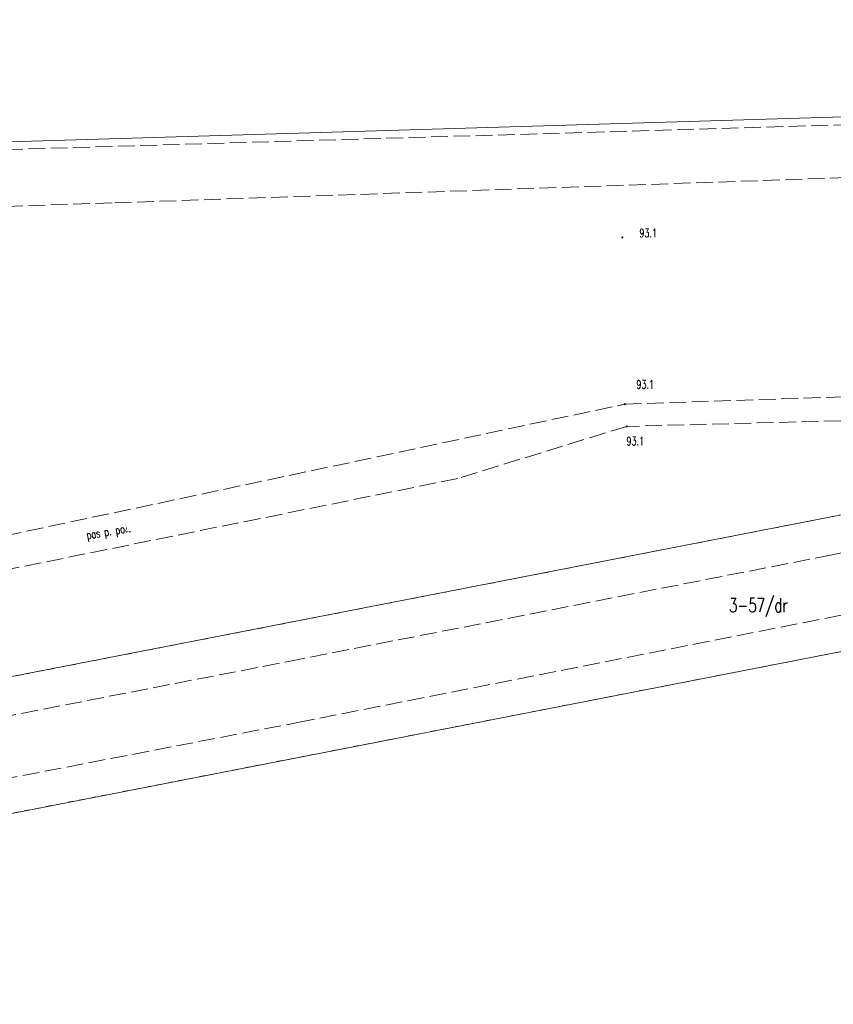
# Model space of a CAD drawing. Header units: metres. Extents: x 7542868 to 7543894, y 5828497 to 5830561.
# Tile 5 of 66: x 7543457 to 7543530, y 5829023 to 5829111. Entities that reach past the tile are written whole.
import ezdxf
from ezdxf.enums import TextEntityAlignment as Align

# ---------------------------------------------------------------- set-up
doc = ezdxf.new("R2010")
doc.units = ezdxf.units.M
for name, pattern in [('2_KTJZ01', [2, 1.5, -0.5]), ('GDE', [0]), ('GUZ', [1, 0.5, -0.5])]:
    doc.linetypes.add(name, pattern=pattern)
doc.layers.get('0').update_dxf_attribs({"color": 250, "linetype": 'CONTINUOUS', "lineweight": 100})
for name, color, linetype, lineweight in [('Dzialki', 7, 'GDE', 18), ('KTJZ_E_T_0', 7, 'CONTINUOUS', 15), ('KTJZ_L_0', 7, '2_KTJZ01', 18), ('Numery_uzytkow', 7, 'CONTINUOUS', 13), ('RTPW_T_0', 7, 'CONTINUOUS', 15), ('Uzytki', 7, 'GUZ', 18)]:
    doc.layers.add(name, color=color, linetype=linetype, lineweight=lineweight)
doc.styles.get("Standard").update_dxf_attribs({"font": 'Simplex.SHX', "width": 0.75})

# ---------------------------------------------------------------- blocks, each defined once
blk = doc.blocks.new('2_RTPW01')
at = {"linetype": 'CONTINUOUS'}
blk.add_circle((0, 0), 0.045, dxfattribs=at)

msp = doc.modelspace()

# ---------------------------------------------------------------- linework, layer by layer
at = {"layer": 'Dzialki'}
for p, q in [((7543819.98, 5829110.85), (7543368.66, 5829022.8)), ((7543366.05, 5829097.23), (7543745.91, 5829108.62)), ((7543368.23, 5829034.94), (7543745.91, 5829108.62))]:
    msp.add_line(p, q, dxfattribs=at)
at = {"layer": 'KTJZ_L_0', "linetype": '2_KTJZ01'}
for p, q in [((7543453.698, 5829099.183), (7543531.327, 5829101.47)), ((7543566.843, 5829097.966), (7543465.186, 5829094.468)), ((7543465.186, 5829094.468), (7543399.067, 5829092.22)), ((7543510.998, 5829076.468), (7543552.104, 5829077.864)), ((7543449.707, 5829063.438), (7543510.998, 5829076.468)), ((7543552.297, 5829075.551), (7543511.176, 5829074.482)), ((7543511.176, 5829074.482), (7543496.07, 5829069.823)), ((7543528.94, 5829062.88), (7543580.11, 5829073.07)), ((7543496.07, 5829069.823), (7543449.52, 5829060.391)), ((7543480.93, 5829053.46), (7543528.94, 5829062.88)), ((7543530.34, 5829057.59), (7543482.22, 5829048.09)), ((7543429.58, 5829043.46), (7543480.93, 5829053.46)), ((7543482.22, 5829048.09), (7543431.03, 5829038.21))]:
    msp.add_line(p, q, dxfattribs=at)
at = {"layer": 'Uzytki'}
for p, q in [((7543819.98, 5829110.85), (7543368.66, 5829022.8)), ((7543368.23, 5829034.94), (7543745.91, 5829108.62))]:
    msp.add_line(p, q, dxfattribs=at)

# ---------------------------------------------------------------- block references
at = {"layer": 'RTPW_T_0', "rotation": 269.9999974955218}
for p in [(7543510.79, 5829091.378), (7543510.998, 5829076.468), (7543511.176, 5829074.482)]:
    msp.add_blockref('2_RTPW01', p, dxfattribs=at)

# ---------------------------------------------------------------- texts
at = {"layer": 'KTJZ_E_T_0', "width": 0.7}
msp.add_text('pas p. po¿.', height=0.75, rotation=9.6599, dxfattribs=at).set_placement((7543464.87, 5829064.963), align=Align.MIDDLE)
at = {"layer": 'Numery_uzytkow', "width": 0.7}
msp.add_text('3-57/dr', height=1.25, dxfattribs=at).set_placement((7543520.319, 5829059.113), align=Align.TOP_LEFT)
at = {"layer": 'RTPW_T_0', "width": 0.7}
for p in [(7543512.302, 5829092.149), (7543512.035, 5829078.603), (7543511.146, 5829073.534)]:
    msp.add_text('93.1', height=0.75, dxfattribs=at).set_placement(p, align=Align.TOP_LEFT)

doc.saveas('drawing.dxf')
